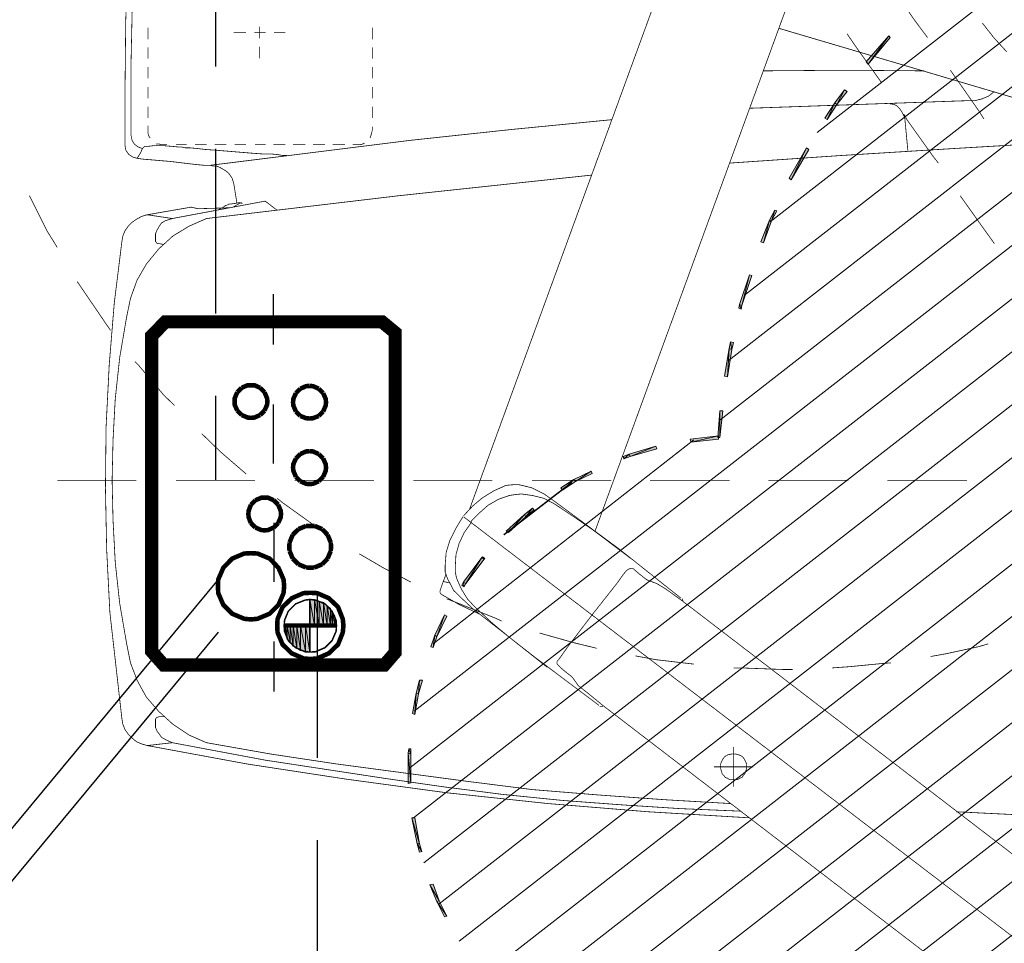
# Model space of a CAD drawing. Header units: centimetres. Extents: x 690840 to 714026, y 27673 to 40762.
# Tile 34 of 162: x 694148 to 694223, y 40079 to 40149. Entities that reach past the tile are written whole.
import ezdxf

# ---------------------------------------------------------------- set-up
doc = ezdxf.new("R2010")
doc.units = ezdxf.units.CM
doc.linetypes.add('DASHED2', pattern=[0.375, 0.25, -0.125])
doc.layers.add('H', color=7, linetype='Continuous')
doc.layers.add('Przekrojowa', color=253, linetype='Continuous', lineweight=25)
doc.layers.add('S3_rozdzielnice', color=1, linetype='Continuous', lineweight=5)
doc.styles.add('ARIELCE', font='arial.ttf', dxfattribs={"width": 0.9})

# ---------------------------------------------------------------- blocks, each defined once
blk = doc.blocks.new('zw$EDF5')
at = {"layer": 'H', "linetype": 'Continuous', "lineweight": 0}
for points in [[(42.623, 122.313), (44.644, 123.995), (44.741, 123.875), (42.792, 122.144)], [(39.568, 119.955), (40.531, 120.701), (40.651, 120.532), (39.665, 119.787), (38.51, 119.041), (38.39, 119.209)], [(33.843, 116.491), (36.154, 117.814), (36.274, 117.646), (33.963, 116.323)], [(30.717, 115.001), (31.487, 115.385), (31.535, 115.216), (30.789, 114.807), (29.105, 114.182), (29.057, 114.35)], [(24.318, 112.738), (26.579, 113.484), (26.628, 113.317), (24.366, 112.571), (24.078, 112.498), (24.031, 112.691)], [(21.553, 111.872), (21.024, 111.752), (18.955, 111.416), (18.883, 111.657), (20.975, 111.994), (21.48, 112.114)], [(14.168, 108.818), (13.927, 108.867), (14.168, 110.959), (14.384, 110.959)], [(14.264, 110.887), (14.264, 111.056), (16.285, 111.296), (16.285, 111.056)], [(12.821, 104.248), (13.398, 106.269), (13.639, 106.22), (12.989, 104.2), (12.821, 103.744), (12.652, 103.791)], [(10.92, 100.111), (11.546, 101.361), (11.738, 101.314), (11.089, 99.991), (10.463, 99.005), (10.296, 99.125)], [(8.275, 96.335), (8.779, 96.984), (8.901, 96.864), (8.444, 96.238), (7.169, 94.843), (7.047, 95.012)], [(5.196, 93.063), (5.148, 92.991), (3.296, 91.621), (3.079, 91.499), (2.959, 91.668), (3.199, 91.788), (5.028, 93.183), (5.1, 93.231)], [(-20.95, 89.6), (-22.105, 90.177), (-22.033, 90.346), (-20.878, 89.767), (-19.627, 89.311), (-19.675, 89.071)], [(-0.841, 89.6), (0.698, 90.346), (0.818, 90.177), (-0.746, 89.407), (-1.612, 89.118), (-1.66, 89.311)], [(-16.548, 88.085), (-17.199, 88.252), (-17.126, 88.445), (-16.548, 88.252), (-14.601, 87.916), (-14.601, 87.676)], [(-5.171, 88.205), (-4.137, 88.492), (-4.137, 88.252), (-5.123, 88.036), (-6.686, 87.748), (-6.735, 87.916)], [(-9.333, 87.459), (-9.693, 87.411), (-12.003, 87.411), (-11.931, 87.626), (-9.333, 87.626)], [(0, 81.902), (0, 81.974), (0.361, 81.902)], [(0, 81.854), (0, 81.902), (0.361, 81.902), (0.698, 81.854)], [(0, 81.686), (0, 81.854), (0.698, 81.854), (0.986, 81.686)], [(0, 81.517), (0, 81.686), (0.986, 81.686), (1.275, 81.517)], [(0, 81.277), (0, 81.517), (1.275, 81.517), (1.516, 81.277)], [(0, 80.988), (0, 81.277), (1.516, 81.277), (1.756, 80.988)], [(0, 80.651), (0, 80.988), (1.756, 80.988), (1.852, 80.651)], [(0, 80.291), (0, 80.651), (1.852, 80.651), (1.973, 80.291)], [(0, 79.954), (0, 80.291), (1.973, 80.291), (1.973, 79.954)], [(-1.947, 79.593), (-2.02, 79.954), (0, 79.954), (0, 79.593)], [(-1.9, 79.256), (-1.947, 79.593), (0, 79.593), (0, 79.256)], [(-1.707, 78.967), (-1.9, 79.256), (0, 79.256), (0, 78.967)], [(-1.54, 78.679), (-1.707, 78.967), (0, 78.967), (0, 78.679)], [(-1.25, 78.463), (-1.54, 78.679), (0, 78.679), (0, 78.463)], [(-1.034, 78.223), (-1.25, 78.463), (0, 78.463), (0, 78.223)], [(-0.674, 78.101), (-1.034, 78.223), (0, 78.223), (0, 78.101)], [(-0.337, 77.981), (-0.674, 78.101), (0, 77.981)], [(0, 77.981), (-0.674, 78.101), (0, 78.101)]]:
    blk.add_hatch(color=8, dxfattribs=at).paths.add_polyline_path(points)
at = {"layer": 'H', "color": 8, "lineweight": 0}
for p, q in [((33.025, 205.754), (-34.974, 118.512)), ((35.84, 204.239), (-35.671, 112.403)), ((38.558, 202.579), (-35.262, 107.784)), ((41.155, 200.728), (-34.18, 103.984)), ((43.633, 198.754), (-32.736, 100.688)), ((45.943, 196.566), (-30.932, 97.85)), ((48.204, 194.257), (-28.863, 95.324)), ((50.273, 191.779), (-26.555, 93.183)), ((52.245, 189.134), (-23.957, 91.284)), ((54.024, 186.295), (-21.119, 89.767)), ((55.708, 183.24), (-18.015, 88.614)), ((57.2, 179.993), (-14.601, 87.82)), ((58.474, 176.482), (-10.8, 87.531)), ((59.581, 172.681), (-6.518, 87.868)), ((60.375, 168.567), (15.587, 111.079)), ((60.904, 164.069), (20.085, 111.705)), ((60.952, 158.994), (25.064, 112.932)), ((60.375, 153.052), (30.644, 114.879)), ((58.595, 145.596), (37.404, 118.464)), ((14.096, 109.107), (-1.395, 89.311))]:
    blk.add_line(p, q, dxfattribs=at)
for points, const_width in [([(-14.889, 149.516), (-14.769, 142.71), (-14.479, 135.903), (-14.143, 129.023)], 0.0573), ([(-29.272, 148.82), (1.852, 108.241), (2.767, 106.966)], 0.0573), ([(-37.186, 142.758), (-6.061, 102.179)], 0.0573), ([(36.201, 128.856), (36.61, 135.783), (36.826, 142.71)], 0.0573), ([(37.284, 142.758), (45.317, 115.578)], 0.0573), ([(-28.743, 139.991), (8.25, 91.621)], 0.0573), ([(43.538, 132.848), (44.619, 131.861)], 0.0573), ([(28.985, 131.91), (30.02, 131.164)], 0.0573), ([(40.17, 131.453), (40.531, 131.91)], 0.0573), ([(44.619, 131.861), (45.726, 130.995)], 0.0573), ([(-1.395, 131.453), (-1.612, 130.707)], 0.0573), ([(30.02, 131.164), (32.618, 129.312)], 0.0573), ([(42.143, 128.566), (41.397, 129.096), (39.016, 130.755), (38.438, 131.116)], 0.0573), ([(39.833, 130.418), (39.953, 130.923)], 0.0573), ([(39.953, 130.923), (40.17, 131.453)], 0.0573), ([(-1.612, 130.707), (-2.141, 128.277)], 0.0573), ([(39.833, 129.889), (39.833, 130.418)], 0.0573), ([(11.017, 129.841), (11.017, 123.828)], 0.0573), ([(11.017, 129.769), (11.017, 123.78)], 0.0573), ([(11.017, 129.769), (11.017, 123.78)], 0.0573), ([(39.256, 113.317), (39.833, 129.889)], 0.0573), ([(35.094, 111.825), (35.672, 120.316), (36.201, 128.856)], 0.0573), ([(-2.141, 128.277), (-2.356, 127.075)], 0.0573), ([(35.094, 127.653), (35.623, 127.244)], 0.0573), ([(35.623, 127.244), (38.39, 125.27), (38.799, 125.055)], 0.0573), ([(42.094, 126.593), (42.143, 120.484), (42.094, 114.375)], 0.0573), ([(48.083, 124.357), (45.943, 125.849), (44.619, 126.835)], 0.0573), ([(39.256, 124.694), (39.016, 124.861), (38.799, 124.983), (38.558, 125.103), (36.032, 125.343)], 0.0573), ([(-2.838, 124.068), (-2.886, 123.419)], 0.0573), ([(39.424, 124.526), (39.256, 124.694)], 0.0573), ([(39.545, 124.285), (39.424, 124.526)], 0.0573), ([(39.593, 123.995), (39.545, 124.285)], 0.0573), ([(-2.886, 123.419), (-3.127, 120.941), (-3.222, 119.618)], 0.0573), ([(41.228, 123.323), (43.753, 121.519)], 0.0573), ([(43.753, 121.519), (44.908, 120.725)], 0.0573), ([(11.017, 120.821), (11.017, 114.832)], 0.0573), ([(11.017, 120.773), (11.017, 114.759)], 0.0573), ([(11.017, 120.773), (11.017, 114.759)], 0.0573), ([(55.661, 119.33), (7.169, 101.603)], 0.0573), ([(-3.344, 116.611), (-3.344, 115.914), (-3.222, 112.643), (-3.222, 112.114)], 0.0573), ([(-10.728, 113.604), (-10.728, 110.622)], 0.0573), ([(-14.601, 113.317), (-14.143, 105.643)], 0.0573), ([(-11.377, 112.86), (-11.545, 112.738), (-11.594, 112.571), (-11.714, 112.403)], 0.0573), ([(-11.257, 112.98), (-11.377, 112.86)], 0.0573), ([(-11.088, 113.027), (-11.257, 112.98)], 0.0573), ([(-10.679, 113.1), (-10.848, 113.1), (-11.088, 113.027)], 0.0573), ([(-9.765, 112.114), (-9.765, 112.282), (-9.813, 112.451), (-9.862, 112.643), (-9.982, 112.811), (-10.15, 112.932), (-10.342, 113.027), (-10.511, 113.1), (-10.679, 113.1)], 0.0573), ([(-13.903, 108.073), (-14.095, 112.643)], 0.0573), ([(-12.243, 112.114), (-9.236, 112.114)], 0.0573), ([(-11.714, 112.403), (-11.714, 112.234), (-11.714, 111.994), (-11.714, 111.825)], 0.0573), ([(-9.765, 111.945), (-9.765, 112.114)], 0.0573), ([(-12.869, 101.89), (-13.229, 106.918), (-13.518, 111.872)], 0.0573), ([(-11.714, 111.825), (-11.594, 111.657), (-11.545, 111.488), (-11.377, 111.368)], 0.0573), ([(-11.377, 111.368), (-11.257, 111.248)], 0.0573), ([(-10.848, 111.128), (-10.679, 111.128), (-10.511, 111.128), (-10.342, 111.2), (-10.15, 111.296), (-9.982, 111.416), (-9.862, 111.585)], 0.0573), ([(-9.862, 111.585), (-9.813, 111.705), (-9.765, 111.945)], 0.0573), ([(11.017, 111.825), (11.017, 105.811)], 0.0573), ([(11.017, 111.777), (11.017, 105.763)], 0.0573), ([(11.017, 111.777), (11.017, 105.763)], 0.0573), ([(-11.257, 111.248), (-11.088, 111.2)], 0.0573), ([(-11.088, 111.2), (-10.848, 111.128)], 0.0573), ([(8.828, 92.077), (58.932, 110.382), (60.038, 110.262)], 0.0573), ([(-2.935, 109.107), (-2.598, 106.22)], 0.0573), ([(-13.613, 103.575), (-13.903, 108.073)], 0.0573), ([(2.045, 108.193), (1.852, 108.289)], 0.0573), ([(2.069, 108.121), (5.821, 103.407), (9.405, 98.548)], 0.0573), ([(2.767, 106.966), (3.176, 106.292), (3.464, 105.523)], 0.0573), ([(-2.598, 106.22), (-2.309, 104.657)], 0.0573), ([(-14.143, 105.643), (-13.518, 98.018), (-12.7, 90.346), (-11.666, 82.72), (-10.511, 75.168), (-9.116, 67.615)], 0.0573), ([(4.21, 104.61), (3.921, 104.945), (3.464, 105.523)], 0.0573), ([(4.33, 104.488), (4.21, 104.61)], 0.0573), ([(3.873, 103.744), (4.162, 103.984), (4.282, 104.151), (4.33, 104.32), (4.33, 104.488)], 0.0573), ([(8.25, 99.991), (7.217, 101.481), (5.076, 104.32)], 0.0573), ([(-13.277, 99.077), (-13.613, 103.575)], 0.0573), ([(0.818, 101.386), (3.224, 103.285)], 0.0573), ([(3.224, 103.285), (3.873, 103.744)], 0.0573), ([(11.017, 102.829), (11.017, 96.816)], 0.0573), ([(11.017, 102.829), (11.017, 96.816)], 0.0573), ([(11.017, 102.829), (11.017, 96.816)], 0.0573), ([(38.39, 102.878), (37.644, 95.252)], 0.0573), ([(-11.834, 91.908), (-12.46, 96.864), (-12.869, 101.89)], 0.0573), ([(-6.157, 102.204), (-6.157, 101.963)], 0.0573), ([(-6.061, 102.179), (-5.076, 100.977), (-4.57, 100.328)], 0.0573), ([(-6.061, 101.89), (-2.429, 97.056), (1.275, 92.317), (1.973, 91.572), (2.647, 90.875)], 0.0573), ([(-1.732, 101.723), (-1.323, 100.039)], 0.0573), ([(0.818, 101.386), (-1.612, 99.534)], 0.0573), ([(32.618, 86.713), (34.18, 101.314)], 0.0573), ([(-4.57, 100.328), (-3.921, 99.871)], 0.0573), ([(-3.175, 98.956), (-3.464, 99.293), (-3.921, 99.871)], 0.0573), ([(-1.612, 99.534), (-2.261, 99.077)], 0.0573), ([(-1.323, 100.039), (-0.577, 97.393)], 0.0573), ([(10.848, 99.822), (6.88, 94.675)], 0.116), ([(9.237, 98.499), (8.25, 99.991)], 0.0573), ([(-12.82, 94.554), (-13.277, 99.077)], 0.0573), ([(-2.935, 98.716), (-3.055, 98.836), (-3.175, 98.956)], 0.0573), ([(-2.718, 98.716), (-2.935, 98.716)], 0.0573), ([(-2.598, 98.836), (-2.718, 98.716)], 0.0573), ([(-2.261, 99.077), (-2.598, 98.836)], 0.0573), ([(2.021, 91.908), (1.395, 92.487), (0.169, 93.809), (-0.986, 95.204), (-3.175, 97.97)], 0.0573), ([(9.645, 97.73), (9.237, 98.499)], 0.0573), ([(9.405, 98.548), (9.982, 97.73)], 0.0573), ([(9.862, 96.864), (9.645, 97.73)], 0.0573), ([(9.982, 97.73), (10.44, 96.816), (10.56, 96.358), (10.68, 95.829)], 0.0573), ([(8.539, 92.822), (9.116, 93.472), (9.574, 94.266), (9.862, 95.084), (9.934, 95.541), (9.982, 95.998), (9.862, 96.864)], 0.0573), ([(10.68, 95.829), (10.68, 95.372), (10.633, 94.843), (10.223, 93.929), (9.694, 93.063)], 0.0573), ([(37.644, 95.252), (36.826, 87.626)], 0.0573), ([(-8.899, 69.514), (-10.222, 76.563), (-11.594, 85.559), (-12.243, 90.057), (-12.82, 94.554)], 0.0573), ([(0.337, 94.506), (0.529, 94.097), (1.684, 91.212)], 0.0573), ([(11.017, 93.809), (11.017, 87.82)], 0.0573), ([(11.017, 93.809), (11.017, 87.82)], 0.0573), ([(11.017, 93.809), (11.017, 87.82)], 0.0573), ([(0.866, 92.822), (1.564, 91.332), (2.358, 89.937)], 0.0573), ([(7.913, 92.197), (8.539, 92.822)], 0.0573), ([(9.694, 93.063), (9.068, 92.317)], 0.0573), ([(-10.511, 81.974), (-11.834, 91.908)], 0.0573), ([(2.767, 91.452), (2.021, 91.908)], 0.0573), ([(7.793, 92.197), (7.047, 91.668)], 0.0573), ([(7.793, 92.197), (7.913, 92.197)], 0.0573), ([(9.068, 92.317), (8.322, 91.621)], 0.0573), ([(1.684, 91.212), (2.021, 90.346)], 0.0573), ([(3.584, 91.09), (2.767, 91.452)], 0.0573), ([(7.047, 91.668), (6.231, 91.284), (5.365, 91.042)], 0.0573), ([(7.384, 91.042), (8.25, 91.572)], 0.0573), ([(2.647, 90.875), (3.127, 90.633)], 0.0573), ([(3.127, 90.633), (3.513, 90.418), (4.042, 90.224), (4.571, 90.224), (5.532, 90.297)], 0.0573), ([(3.224, 90.586), (3.344, 90.057)], 0.0573), ([(4.042, 90.995), (3.584, 91.09)], 0.0573), ([(5.365, 91.042), (4.499, 90.995), (4.042, 90.995)], 0.0573), ([(5.532, 90.297), (6.471, 90.586), (7.384, 91.042)], 0.0573), ([(2.358, 89.937), (2.478, 89.84)], 0.0573), ([(2.478, 89.84), (2.647, 89.84), (2.935, 89.937)], 0.0573), ([(3.921, 90.297), (2.935, 89.937)], 0.0573), ([(3.296, 87.626), (4.33, 85.607), (5.437, 83.706)], 0.0573), ([(36.826, 87.626), (34.926, 72.401)], 0.0573), ([(30.886, 72.112), (32.618, 86.713)], 0.0573), ([(-3.007, 83.875), (-3.007, 85.607), (-2.935, 85.799), (-2.935, 85.895)], 0.116), ([(-2.935, 85.895), (-2.886, 86.016)], 0.116), ([(-2.886, 86.016), (-2.766, 86.184)], 0.116), ([(-2.766, 86.184), (-2.646, 86.256), (-2.549, 86.376), (-2.429, 86.425)], 0.116), ([(-2.429, 86.425), (-2.261, 86.425), (-2.141, 86.425), (-1.972, 86.425)], 0.116), ([(-1.972, 86.425), (0.866, 86.425)], 0.116), ([(3.513, 86.425), (6.111, 86.425)], 0.116), ([(8.779, 86.425), (11.426, 86.425)], 0.116), ([(14.096, 86.425), (16.742, 86.425)], 0.116), ([(19.387, 86.425), (22.226, 86.425)], 0.116), ([(22.226, 86.425), (22.346, 86.376)], 0.116), ([(22.346, 86.376), (22.514, 86.376)], 0.116), ([(22.514, 86.376), (22.634, 86.304), (22.755, 86.184), (22.851, 86.136)], 0.116), ([(22.851, 86.136), (22.923, 85.967)], 0.116), ([(22.923, 85.967), (22.971, 85.847), (23.043, 85.727)], 0.116), ([(23.043, 85.727), (23.043, 85.559), (23.043, 85.438), (23.043, 83.827)], 0.116), ([(11.017, 84.813), (11.017, 78.799)], 0.0573), ([(11.017, 84.813), (11.017, 78.799)], 0.0573), ([(11.017, 84.813), (11.017, 78.799)], 0.0573), ([(37.572, 84.693), (37.115, 84.572), (36.995, 84.524)], 0.0573), ([(37.861, 84.693), (37.692, 84.693), (37.572, 84.693)], 0.0573), ([(39.376, 84.693), (39.208, 84.693), (38.679, 84.693), (38.51, 84.693)], 0.0573), ([(40.868, 84.693), (40.002, 84.693)], 0.0573), ([(42.383, 84.693), (41.517, 84.693)], 0.0573), ([(43.875, 84.693), (43.009, 84.693)], 0.0573), ([(45.365, 84.693), (44.499, 84.693)], 0.0573), ([(36.61, 84.115), (36.538, 83.947), (36.489, 83.778), (36.489, 83.658), (36.489, 83.538), (36.489, 83.297), (36.489, 83.201)], 0.0573), ([(2.478, 79.978), (2.453, 80.507), (2.069, 81.397), (1.395, 82.095), (0.481, 82.455), (-0.023, 82.503), (-0.529, 82.455), (-1.443, 82.095), (-2.116, 81.397), (-2.501, 80.507), (-2.549, 79.978), (-2.501, 79.473), (-2.116, 78.583), (-1.443, 77.886), (-0.529, 77.501), (-0.023, 77.477), (0.481, 77.501), (1.395, 77.886), (2.069, 78.583), (2.453, 79.473), (2.478, 79.978)], 0.346), ([(36.489, 82.625), (36.489, 82.095), (36.489, 81.686)], 0.0573), ([(-9.765, 77.02), (-10.511, 81.974)], 0.0573), ([(-0.432, 81.951), (-1.154, 81.637), (-1.683, 81.108), (-1.996, 80.387)], 0.116), ([(0.385, 81.951), (-0.023, 81.974), (-0.432, 81.951)], 0.116), ([(0, 81.974), (0, 78.006)], 0.346), ([(0, 81.974), (0, 78.006)], 0.346), ([(0, 81.974), (0, 78.006)], 0.116), ([(1.924, 80.387), (1.636, 81.108), (1.083, 81.637), (0.385, 81.951)], 0.116), ([(5.076, 81.3), (4.643, 80.893)], 0.346), ([(5.652, 81.542), (5.076, 81.3)], 0.346), ([(6.303, 81.542), (5.966, 81.565), (5.652, 81.542)], 0.346), ([(6.88, 81.3), (6.303, 81.542)], 0.346), ([(7.312, 80.893), (6.88, 81.3)], 0.346), ([(-3.007, 78.583), (-3.007, 81.229)], 0.116), ([(4.643, 80.893), (4.402, 80.314)], 0.346), ([(7.047, 81.108), (7.506, 80.411), (9.285, 77.934)], 0.0573), ([(7.553, 80.314), (7.312, 80.893)], 0.346), ([(10.945, 80.628), (10.753, 80.194), (10.728, 79.93), (10.753, 79.665), (10.945, 79.233)], 0.346), ([(11.282, 80.965), (10.945, 80.628)], 0.346), ([(12.677, 80.965), (12.243, 81.157), (11.978, 81.18), (11.738, 81.157), (11.282, 80.965)], 0.346), ([(13.013, 80.628), (12.677, 80.965)], 0.346), ([(13.23, 79.93), (13.206, 80.194), (13.013, 80.628)], 0.346), ([(15.9, 80.628), (15.731, 80.194), (15.707, 79.93), (15.731, 79.665), (15.9, 79.233)], 0.346), ([(16.237, 80.965), (15.9, 80.628)], 0.346), ([(17.632, 80.965), (17.199, 81.157), (16.934, 81.18), (16.694, 81.157), (16.237, 80.965)], 0.346), ([(17.969, 80.628), (17.632, 80.965)], 0.346), ([(18.184, 79.93), (18.161, 80.194), (17.969, 80.628)], 0.346), ([(23.043, 81.18), (23.043, 78.51)], 0.116), ([(36.489, 81.108), (36.489, 80.364), (36.489, 80.194)], 0.0573), ([(-1.996, 80.387), (-2.02, 79.978), (-1.996, 79.593)], 0.116), ([(1.973, 79.954), (-2.02, 79.954)], 0.116), ([(1.973, 79.978), (1.924, 80.387)], 0.116), ([(1.924, 79.593), (1.973, 79.978)], 0.116), ([(4.402, 80.314), (4.379, 79.978), (4.402, 79.665)], 0.346), ([(7.553, 79.978), (7.553, 80.314)], 0.346), ([(7.553, 79.665), (7.553, 79.978)], 0.346), ([(13.013, 79.233), (13.206, 79.665), (13.23, 79.93)], 0.346), ([(17.969, 79.233), (18.161, 79.665), (18.184, 79.93)], 0.346), ([(-1.996, 79.593), (-1.683, 78.872), (-1.154, 78.318), (-0.432, 78.03)], 0.116), ([(0.385, 78.03), (1.083, 78.318), (1.636, 78.872), (1.924, 79.593)], 0.116), ([(4.402, 79.665), (4.643, 79.089)], 0.346), ([(4.643, 79.089), (5.076, 78.655)], 0.346), ([(6.88, 78.655), (7.312, 79.089)], 0.346), ([(7.312, 79.089), (7.553, 79.665)], 0.346), ([(10.945, 79.233), (11.282, 78.896)], 0.346), ([(12.677, 78.896), (13.013, 79.233)], 0.346), ([(15.9, 79.233), (16.237, 78.896)], 0.346), ([(17.632, 78.896), (17.969, 79.233)], 0.346), ([(36.489, 79.618), (36.489, 78.919), (36.489, 78.679)], 0.0573), ([(5.076, 78.655), (5.652, 78.415)], 0.346), ([(5.652, 78.415), (5.966, 78.39), (6.303, 78.415)], 0.346), ([(6.303, 78.415), (6.88, 78.655)], 0.346), ([(11.282, 78.896), (11.738, 78.703), (11.978, 78.679), (12.243, 78.703), (12.677, 78.896)], 0.346), ([(16.237, 78.896), (16.694, 78.703), (16.934, 78.679), (17.199, 78.703), (17.632, 78.896)], 0.346), ([(-0.432, 78.03), (-0.023, 78.006), (0.385, 78.03)], 0.116), ([(5.485, 75.48), (5.46, 75.985), (5.076, 76.9), (4.379, 77.572), (3.488, 77.958), (2.982, 78.006), (2.453, 77.958), (1.564, 77.572), (0.89, 76.9), (0.506, 75.985), (0.457, 75.48), (0.506, 74.974), (0.89, 74.061), (1.564, 73.387), (2.453, 73.002), (2.982, 72.978), (3.488, 73.002), (4.379, 73.387), (5.076, 74.061), (5.46, 74.974), (5.485, 75.48)], 0.346), ([(7.77, 77.549), (7.433, 77.212)], 0.346), ([(9.165, 77.549), (8.708, 77.741), (8.467, 77.766), (8.202, 77.741), (7.77, 77.549)], 0.346), ([(9.502, 77.212), (9.165, 77.549)], 0.346), ([(9.285, 77.934), (9.645, 77.477)], 0.0573), ([(35.672, 78.223), (35.672, 78.101), (35.672, 77.886)], 0.0573), ([(35.672, 77.886), (35.744, 77.477)], 0.0573), ([(36.489, 78.101), (36.489, 77.188)], 0.0573), ([(45.028, 77.235), (45.028, 77.524), (45.028, 77.814), (45.028, 78.006), (45.028, 78.101)], 0.0573), ([(-8.899, 72.112), (-9.765, 77.02)], 0.0573), ([(-1.203, 77.235), (-5.026, 77.235)], 0.116), ([(7.793, 77.235), (3.296, 77.235)], 0.116), ([(7.433, 77.212), (7.241, 76.778), (7.217, 76.514), (7.241, 76.274), (7.433, 75.817)], 0.346), ([(9.694, 76.514), (9.694, 76.778), (9.502, 77.212)], 0.346), ([(16.789, 77.188), (12.292, 77.188)], 0.116), ([(25.161, 77.188), (21.311, 77.188)], 0.116), ([(30.886, 69.514), (32.208, 76.563), (31.51, 77.477)], 0.0573), ([(35.744, 77.477), (35.792, 76.948), (35.792, 76.322), (35.84, 75.625), (35.96, 74.181), (36.081, 72.69), (36.129, 71.992), (36.201, 71.415), (36.249, 70.886), (36.249, 70.502), (36.321, 70.212), (36.321, 69.923), (36.369, 69.442)], 0.0573), ([(9.502, 75.817), (9.694, 76.274), (9.694, 76.514)], 0.346), ([(15.971, 76.177), (15.779, 75.745), (15.756, 75.48), (15.779, 75.239), (15.971, 74.782)], 0.346), ([(16.308, 76.514), (15.971, 76.177)], 0.346), ([(17.703, 76.514), (17.246, 76.706), (17.006, 76.731), (16.742, 76.706), (16.308, 76.514)], 0.346), ([(18.04, 76.177), (17.703, 76.514)], 0.346), ([(18.234, 75.48), (18.234, 75.745), (18.04, 76.177)], 0.346), ([(36.489, 76.611), (36.489, 75.793)], 0.0573), ([(45.028, 76.154), (45.028, 76.611)], 0.0573), ([(-3.007, 73.315), (-3.007, 75.913)], 0.116), ([(7.433, 75.817), (7.77, 75.48)], 0.346), ([(7.77, 75.48), (8.202, 75.311), (8.467, 75.288), (8.708, 75.311), (9.165, 75.48)], 0.346), ([(9.165, 75.48), (9.502, 75.817)], 0.346), ([(11.017, 75.793), (11.017, 69.803)], 0.0573), ([(11.017, 75.793), (11.017, 69.803)], 0.0573), ([(11.017, 75.793), (11.017, 69.803)], 0.0573), ([(18.04, 74.782), (18.234, 75.239), (18.234, 75.48)], 0.346), ([(23.043, 75.865), (23.043, 73.195)], 0.116), ([(43.176, 76.154), (43.056, 76.154)], 0.0573), ([(43.345, 76.154), (43.176, 76.154)], 0.0573), ([(43.922, 76.154), (43.633, 76.154), (43.345, 76.154)], 0.0573), ([(45.028, 76.154), (44.571, 76.154)], 0.0573), ([(45.028, 75.745), (45.028, 76.154)], 0.0573), ([(45.437, 76.154), (45.028, 76.154)], 0.0573), ([(11.498, 75.119), (13.158, 73.195), (14.553, 71.752)], 0.0573), ([(15.971, 74.782), (16.308, 74.445)], 0.346), ([(17.703, 74.445), (18.04, 74.782)], 0.346), ([(31.992, 74.831), (32.088, 74.759), (32.039, 74.638), (31.919, 74.422)], 0.0573), ([(32.039, 74.302), (32.088, 74.59), (32.088, 74.71)], 0.0573), ([(36.489, 75.119), (36.489, 74.253)], 0.0573), ([(45.028, 74.181), (45.028, 74.35), (45.028, 74.542), (45.028, 74.831), (45.028, 75.119)], 0.0573), ([(16.308, 74.445), (16.742, 74.253), (17.006, 74.253), (17.246, 74.253), (17.703, 74.445)], 0.346), ([(31.919, 74.422), (31.752, 74.133)], 0.0573), ([(31.992, 73.965), (32.039, 74.302)], 0.0573), ([(31.992, 73.844), (31.992, 73.965)], 0.0573), ([(33.531, 74.181), (32.039, 74.422)], 0.0573), ([(33.531, 74.181), (33.94, 74.061)], 0.0573), ([(33.94, 74.061), (34.18, 73.893)], 0.0573), ([(31.583, 73.027), (31.703, 73.315)], 0.0573), ([(31.63, 71.463), (31.703, 73.844)], 0.0573), ([(31.703, 73.315), (31.872, 73.556)], 0.0573), ([(31.872, 73.556), (31.919, 73.724)], 0.0573), ([(31.919, 73.724), (31.992, 73.844)], 0.0573), ([(34.18, 73.893), (34.349, 73.772)], 0.0573), ([(34.349, 73.772), (34.517, 73.556)], 0.0573), ([(34.517, 73.556), (34.686, 73.267)], 0.0573), ([(34.686, 73.267), (34.757, 73.147), (34.806, 73.027)], 0.0573), ([(36.489, 73.604), (36.489, 72.738)], 0.0573), ([(34.806, 73.027), (34.878, 72.858), (34.878, 72.57), (34.926, 72.401)], 0.0573), ([(-8.899, 72.112), (-8.322, 70.789)], 0.0573), ([(30.307, 70.789), (30.886, 72.112)], 0.0573), ([(34.926, 72.401), (34.926, 71.944)], 0.0573), ([(34.926, 71.944), (34.974, 71.415)], 0.0573), ([(36.489, 72.112), (36.489, 71.415), (36.489, 71.246)], 0.0573), ([(31.752, 70.958), (31.63, 71.463)], 0.0573), ([(34.974, 71.415), (35.046, 70.789)], 0.0573), ([(-8.322, 70.789), (-7.504, 69.563), (-6.518, 68.481), (-5.436, 67.542)], 0.0573), ([(-2.766, 68.361), (-2.886, 68.528), (-2.935, 68.697), (-3.007, 68.865), (-3.007, 70.669)], 0.116), ([(23.043, 70.597), (23.043, 68.985), (22.971, 68.817), (22.971, 68.648), (22.851, 68.481)], 0.116), ([(28.576, 68.481), (29.562, 69.563), (30.307, 70.789)], 0.0573), ([(30.886, 69.514), (31.173, 67.615), (31.752, 70.958)], 0.0573), ([(35.046, 70.789), (35.215, 69.394), (35.335, 67.999)], 0.0573), ([(36.489, 70.597), (36.489, 70.26), (36.489, 69.803)], 0.0573), ([(-9.116, 67.615), (-8.899, 69.514)], 0.0573), ([(-8.49, 68.697), (-8.659, 68.985), (-8.899, 69.514)], 0.0573), ([(16.694, 69.683), (17.488, 68.865), (19.796, 66.916), (20.036, 66.676)], 0.0573), ([(30.886, 69.514), (30.717, 68.985), (30.549, 68.697)], 0.0573), ([(-6.927, 68.865), (-6.927, 68.528), (-6.975, 68.361)], 0.0573), ([(28.985, 68.361), (28.985, 68.528), (28.912, 68.865)], 0.0573), ([(36.369, 69.442), (36.418, 68.817)], 0.0573), ([(36.418, 68.817), (36.418, 68.528), (36.418, 68.408), (36.418, 68.119)], 0.0573), ([(36.489, 69.107), (36.489, 68.817), (36.489, 68.697), (36.538, 68.528), (36.538, 68.288)], 0.0573), ([(-8.033, 68.361), (-8.25, 68.528), (-8.49, 68.697)], 0.0573), ([(-7.095, 68.241), (-7.744, 68.241), (-8.033, 68.361)], 0.0573), ([(-6.975, 68.361), (-7.095, 68.241)], 0.0573), ([(-2.549, 68.119), (-2.646, 68.241), (-2.766, 68.361)], 0.116), ([(-2.189, 67.999), (-2.356, 68.071), (-2.549, 68.119)], 0.116), ([(-1.972, 67.951), (-2.189, 67.999)], 0.116), ([(0.746, 67.951), (-1.972, 67.951)], 0.116), ([(6.061, 67.951), (3.416, 67.951)], 0.116), ([(11.306, 67.951), (8.708, 67.951)], 0.116), ([(16.622, 67.951), (13.975, 67.951)], 0.116), ([(22.803, 68.361), (22.683, 68.191), (22.514, 68.119), (22.346, 67.999), (22.177, 67.999), (21.985, 67.951), (19.292, 67.951)], 0.116), ([(22.851, 68.481), (22.803, 68.361)], 0.116), ([(24.824, 66.34), (26.219, 66.844), (27.422, 67.542), (28.576, 68.481)], 0.0573), ([(30.307, 68.528), (30.02, 68.361), (29.731, 68.241), (29.154, 68.241), (28.985, 68.361)], 0.0573), ([(30.549, 68.697), (30.307, 68.528)], 0.0573), ([(35.335, 67.999), (35.383, 67.375)], 0.0573), ([(36.418, 68.119), (36.369, 67.71)], 0.0573), ([(-9.116, 67.615), (-8.996, 67.206), (-8.827, 66.796), (-8.539, 66.46), (-8.25, 66.172), (-7.913, 65.931), (-7.504, 65.763)], 0.0573), ([(-5.436, 67.542), (-4.161, 66.844), (-2.838, 66.34)], 0.0573), ([(29.562, 65.763), (29.971, 65.931), (30.307, 66.172), (30.597, 66.46), (30.837, 66.796), (31.053, 67.206), (31.173, 67.615)], 0.0573), ([(35.383, 67.375), (35.455, 66.844), (35.552, 66.509), (35.744, 66.22), (36.081, 65.978)], 0.0573), ([(36.201, 67.253), (35.84, 67.086)], 0.0573), ([(36.369, 67.71), (36.369, 67.422), (36.201, 67.253), (36.321, 66.916), (36.538, 66.629), (36.826, 66.46)], 0.0573), ([(36.995, 67.831), (37.187, 67.71)], 0.0573), ([(37.187, 67.71), (37.404, 67.662)], 0.0573), ([(37.404, 67.662), (37.524, 67.662), (37.692, 67.662), (37.933, 67.662)], 0.0573), ([(38.51, 67.662), (38.63, 67.662), (39.136, 67.662), (39.376, 67.662)], 0.0573), ([(40.002, 67.662), (40.242, 67.662), (40.868, 67.662)], 0.0573), ([(41.517, 67.662), (41.614, 67.662), (42.383, 67.662)], 0.0573), ([(43.009, 67.662), (43.129, 67.662), (43.875, 67.662)], 0.0573), ([(44.499, 67.662), (44.691, 67.662)], 0.0573), ([(44.691, 67.662), (45.365, 67.662)], 0.0573), ([(11.017, 66.796), (11.017, 60.783)], 0.0573), ([(11.017, 66.796), (11.017, 60.783)], 0.0573), ([(11.017, 66.796), (11.017, 60.783)], 0.0573), ([(35.84, 67.086), (35.455, 66.844)], 0.0573), ([(42.887, 66.387), (48.541, 66.509), (54.266, 66.749)], 0.0573), ([(-7.504, 65.763), (-7.095, 65.691)], 0.0573), ([(-2.838, 66.34), (-1.395, 66.051)], 0.0573), ([(-1.395, 66.051), (1.684, 65.521)], 0.0573), ([(17.199, 65.185), (20.325, 65.521), (23.429, 66.051), (24.824, 66.34)], 0.0573), ([(29.154, 65.691), (29.562, 65.763)], 0.0573), ([(36.081, 65.978), (36.418, 65.931)], 0.0573), ([(36.418, 65.931), (41.108, 65.931)], 0.0573), ([(36.826, 66.46), (37.187, 66.387)], 0.0573), ([(37.187, 66.387), (42.887, 66.387)], 0.0573), ([(41.108, 65.931), (45.774, 65.978)], 0.0573), ([(45.774, 65.978), (49.984, 66.1), (54.144, 66.267)], 0.0573), ([(-7.095, 65.691), (0.986, 64.777)], 0.0573), ([(1.684, 65.521), (4.786, 65.185), (7.962, 65.017), (11.089, 64.945)], 0.0573), ([(10.391, 64.44), (15.058, 64.488), (19.796, 64.728), (24.487, 65.112)], 0.0573), ([(10.969, 64.945), (14.096, 65.017)], 0.0573), ([(14.096, 65.017), (17.199, 65.185)], 0.0573), ([(24.487, 65.112), (29.154, 65.691)], 0.0573), ([(0.986, 64.777), (5.725, 64.535)], 0.0573), ([(5.725, 64.535), (10.391, 64.44)], 0.0573), ([(22.394, 64.825), (24.655, 63.285)], 0.0573), ([(24.655, 63.285), (26.098, 62.299)], 0.0573), ([(28.696, 60.783), (29.898, 60.038)], 0.0573), ([(29.898, 60.038), (32.618, 58.666)], 0.0573)]:
    blk.add_lwpolyline(points, dxfattribs=dict(at, const_width=const_width))
for points in [[(42.6, 122.336), (44.741, 123.9), (44.619, 123.995), (42.6, 122.336)], [(42.767, 122.168), (42.6, 122.336), (44.741, 123.9), (42.767, 122.168)], [(39.545, 119.955), (40.651, 120.532), (40.531, 120.725), (39.545, 119.955)], [(39.665, 119.787), (39.545, 119.955), (40.651, 120.532), (39.665, 119.787)], [(38.39, 119.209), (39.665, 119.787), (39.545, 119.955), (38.39, 119.209)], [(38.51, 119.041), (38.39, 119.209), (39.665, 119.787), (38.51, 119.041)], [(33.82, 116.491), (36.249, 117.646), (36.129, 117.838), (33.82, 116.491)], [(33.94, 116.323), (33.82, 116.491), (36.249, 117.646), (33.94, 116.323)], [(30.717, 115.001), (31.51, 115.241), (31.463, 115.408), (30.717, 115.001)], [(30.764, 114.832), (30.717, 115.001), (31.51, 115.241), (30.764, 114.832)], [(29.032, 114.375), (30.764, 114.832), (30.717, 115.001), (29.032, 114.375)], [(29.105, 114.182), (29.032, 114.375), (30.764, 114.832), (29.105, 114.182)], [(24.295, 112.738), (26.604, 113.317), (26.556, 113.509), (24.295, 112.738)], [(24.366, 112.571), (24.295, 112.738), (26.604, 113.317), (24.366, 112.571)], [(20.951, 111.994), (21.528, 111.872), (21.48, 112.114), (20.951, 111.994)], [(24.006, 112.691), (24.366, 112.571), (24.295, 112.738), (24.006, 112.691)], [(24.078, 112.523), (24.006, 112.691), (24.366, 112.571), (24.078, 112.523)], [(18.883, 111.657), (21.024, 111.777), (20.951, 111.994), (18.883, 111.657)], [(18.93, 111.416), (18.883, 111.657), (21.024, 111.777), (18.93, 111.416)], [(21.024, 111.777), (20.951, 111.994), (21.528, 111.872), (21.024, 111.777)], [(14.144, 108.818), (13.904, 108.89), (14.384, 110.959), (14.144, 108.818)], [(13.904, 108.89), (14.384, 110.959), (14.144, 110.959), (13.904, 108.89)], [(14.264, 111.079), (16.285, 111.079), (16.285, 111.296), (14.264, 111.079)], [(14.264, 110.911), (14.264, 111.079), (16.285, 111.079), (14.264, 110.911)], [(12.821, 104.273), (13.615, 106.22), (13.398, 106.292), (12.821, 104.273)], [(12.989, 104.2), (12.821, 104.273), (13.615, 106.22), (12.989, 104.2)], [(12.652, 103.791), (12.989, 104.2), (12.821, 104.273), (12.652, 103.791)], [(12.821, 103.744), (12.652, 103.791), (12.989, 104.2), (12.821, 103.744)], [(10.92, 100.111), (11.714, 101.314), (11.546, 101.386), (10.92, 100.111)], [(11.089, 99.991), (10.92, 100.111), (11.714, 101.314), (11.089, 99.991)], [(10.271, 99.125), (11.089, 99.991), (10.92, 100.111), (10.271, 99.125)], [(10.44, 99.005), (10.271, 99.125), (11.089, 99.991), (10.44, 99.005)], [(8.25, 96.358), (8.901, 96.864), (8.779, 96.984), (8.25, 96.358)], [(8.419, 96.238), (8.25, 96.358), (8.901, 96.864), (8.419, 96.238)], [(7.047, 95.035), (8.419, 96.238), (8.25, 96.358), (7.047, 95.035)], [(7.169, 94.843), (7.047, 95.035), (8.419, 96.238), (7.169, 94.843)], [(3.176, 91.788), (5.148, 93.016), (5.028, 93.183), (3.176, 91.788)], [(3.296, 91.621), (3.176, 91.788), (5.148, 93.016), (3.296, 91.621)], [(5.028, 93.183), (5.196, 93.063), (5.076, 93.231), (5.028, 93.183)], [(5.148, 93.016), (5.028, 93.183), (5.196, 93.063), (5.148, 93.016)], [(2.935, 91.668), (3.296, 91.621), (3.176, 91.788), (2.935, 91.668)], [(3.055, 91.499), (2.935, 91.668), (3.296, 91.621), (3.055, 91.499)], [(-22.105, 90.177), (-22.057, 90.346), (-20.95, 89.6), (-22.105, 90.177)], [(-22.057, 90.346), (-20.95, 89.6), (-20.902, 89.767), (-22.057, 90.346)], [(-20.95, 89.6), (-20.902, 89.767), (-19.675, 89.071), (-20.95, 89.6)], [(-20.902, 89.767), (-19.675, 89.071), (-19.627, 89.311), (-20.902, 89.767)], [(-0.866, 89.6), (0.818, 90.177), (0.698, 90.346), (-0.866, 89.6)], [(-0.746, 89.431), (-0.866, 89.6), (0.818, 90.177), (-0.746, 89.431)], [(-1.683, 89.311), (-0.746, 89.431), (-0.866, 89.6), (-1.683, 89.311)], [(-1.612, 89.143), (-1.683, 89.311), (-0.746, 89.431), (-1.612, 89.143)], [(-17.199, 88.277), (-17.149, 88.445), (-16.573, 88.108), (-17.199, 88.277)], [(-17.149, 88.445), (-16.573, 88.108), (-16.573, 88.277), (-17.149, 88.445)], [(-16.573, 88.108), (-16.573, 88.277), (-14.601, 87.699), (-16.573, 88.108)], [(-16.573, 88.277), (-14.601, 87.699), (-14.601, 87.916), (-16.573, 88.277)], [(-6.758, 87.916), (-5.146, 88.036), (-5.196, 88.205), (-6.758, 87.916)], [(-5.196, 88.205), (-4.161, 88.277), (-4.161, 88.492), (-5.196, 88.205)], [(-5.146, 88.036), (-5.196, 88.205), (-4.161, 88.277), (-5.146, 88.036)], [(-14.601, 87.699), (-14.601, 87.916)], [(-12.003, 87.411), (-11.954, 87.626), (-9.693, 87.411), (-12.003, 87.411)], [(-11.954, 87.626), (-9.693, 87.411), (-9.765, 87.626), (-11.954, 87.626)], [(-9.693, 87.411), (-9.765, 87.626), (-9.356, 87.459), (-9.693, 87.411)], [(-9.765, 87.626), (-9.356, 87.459), (-9.356, 87.626), (-9.765, 87.626)], [(-6.686, 87.748), (-6.758, 87.916), (-5.146, 88.036), (-6.686, 87.748)], [(0, 81.974), (0.337, 81.926), (0, 81.926), (0, 81.974)], [(0.337, 81.926), (0, 81.926), (0.698, 81.854), (0.337, 81.926)], [(0, 81.926), (0.698, 81.854), (0, 81.854), (0, 81.926)], [(0.698, 81.854), (0, 81.854), (0.986, 81.686), (0.698, 81.854)], [(0, 81.854), (0.986, 81.686), (0, 81.686), (0, 81.854)], [(0.986, 81.686), (0, 81.686), (1.275, 81.517), (0.986, 81.686)], [(0, 81.686), (1.275, 81.517), (0, 81.517), (0, 81.686)], [(1.275, 81.517), (0, 81.517), (1.492, 81.277), (1.275, 81.517)], [(0, 81.517), (1.492, 81.277), (0, 81.277), (0, 81.517)], [(1.492, 81.277), (0, 81.277), (1.732, 80.988), (1.492, 81.277)], [(0, 81.277), (1.732, 80.988), (0, 80.988), (0, 81.277)], [(1.732, 80.988), (0, 80.988), (1.852, 80.651), (1.732, 80.988)], [(0, 80.988), (1.852, 80.651), (0, 80.651), (0, 80.988)], [(1.852, 80.651), (0, 80.651), (1.973, 80.314), (1.852, 80.651)], [(0, 80.651), (1.973, 80.314), (0, 80.314), (0, 80.651)], [(1.973, 80.314), (0, 80.314), (1.973, 79.954), (1.973, 80.314)], [(0, 80.314), (1.973, 79.954), (0, 79.954), (0, 80.314)], [(0, 79.954), (-2.02, 79.954), (0, 79.618), (0, 79.954)], [(-2.02, 79.954), (0, 79.618), (-1.972, 79.618), (-2.02, 79.954)], [(0, 79.618), (-1.972, 79.618), (0, 79.256), (0, 79.618)], [(-1.972, 79.618), (0, 79.256), (-1.9, 79.256), (-1.972, 79.618)], [(0, 79.256), (-1.9, 79.256), (0, 78.967), (0, 79.256)], [(-1.9, 79.256), (0, 78.967), (-1.732, 78.967), (-1.9, 79.256)], [(0, 78.967), (-1.732, 78.967), (0, 78.679), (0, 78.967)], [(-1.732, 78.967), (0, 78.679), (-1.563, 78.679), (-1.732, 78.967)], [(0, 78.679), (-1.563, 78.679), (0, 78.463), (0, 78.679)], [(-1.563, 78.679), (0, 78.463), (-1.275, 78.463), (-1.563, 78.679)], [(0, 78.463), (-1.275, 78.463), (0, 78.223), (0, 78.463)], [(-1.275, 78.463), (0, 78.223), (-1.034, 78.223), (-1.275, 78.463)], [(0, 78.223), (-1.034, 78.223), (0, 78.101), (0, 78.223)], [(-1.034, 78.223), (0, 78.101), (-0.697, 78.101), (-1.034, 78.223)], [(0, 78.006), (-0.337, 78.006), (0, 78.006), (-0.337, 78.006), (-0.697, 78.101), (0, 78.006)], [(-0.697, 78.101), (0, 78.101), (0, 78.006), (-0.697, 78.101)]]:
    blk.add_lwpolyline(points, dxfattribs=at)

msp = doc.modelspace()

# ---------------------------------------------------------------- linework, layer by layer
at = {"layer": 'Przekrojowa', "color": 8, "ltscale": 1.6, "const_width": 1}
msp.add_lwpolyline([(694158.902, 40126.242), (694175.354, 40126.242), (694176.342, 40125.425), (694176.342, 40101.142), (694175.523, 40100.192), (694158.782, 40100.192), (694157.868, 40101.227), (694157.868, 40125.184), (694158.902, 40126.242)], dxfattribs=at)
at = {"layer": 'S3_rozdzielnice', "color": 1, "linetype": 'DASHED2', "lineweight": -3, "ltscale": 50}
msp.add_line((694162.714, 40233.137), (694162.714, 40114.216), dxfattribs=at)
at = {"layer": 'S3_rozdzielnice', "color": 3, "linetype": 'DASHED2', "lineweight": -3, "ltscale": 50}
msp.add_line((694170.423, 40105.652), (694170.423, 40054.572), dxfattribs=at)
at = {"layer": 'S3_rozdzielnice', "color": 5, "linetype": 'DASHED2', "lineweight": -3, "ltscale": 100}
for points in [[(694162.919, 40106.687), (694043.833, 39963.122)], [(694162.919, 40102.687), (694043.833, 39959.122)]]:
    msp.add_lwpolyline(points, dxfattribs=at)

# ---------------------------------------------------------------- block references
at = {"layer": 'Przekrojowa', "color": 8, "ltscale": 1.6, "xscale": -1, "rotation": 270}
msp.add_blockref('zw$EDF5', (694089.916, 40103.199), dxfattribs=at)

# ---------------------------------------------------------------- texts
at = {"layer": 'S3_rozdzielnice', "insert": (694060.352, 40008.898), "char_height": 10.00209, "width": 965.61891, "attachment_point": 1, "rotation": 51.83613, "style": 'ARIELCE'}
msp.add_mtext('{\\fArial|b0|i0|c238|p34;\\C7;AROT fi50 w podłodze}', dxfattribs=at)

doc.saveas('drawing.dxf')
